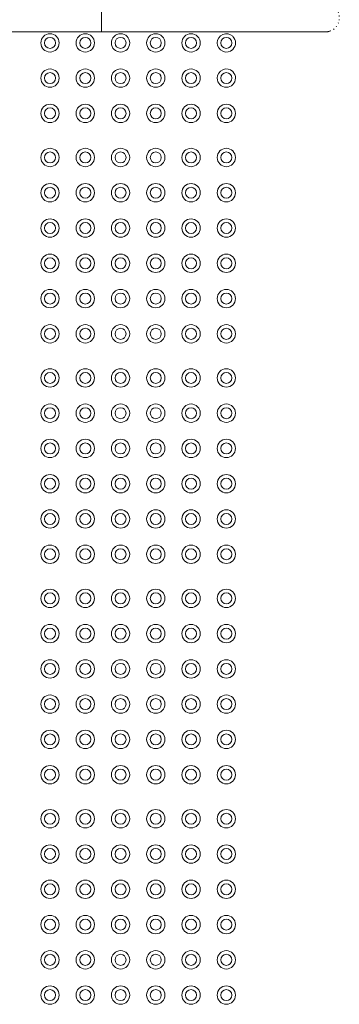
# Model space of a CAD drawing. Header units: metres. Extents: x 2.5 to 42.1, y -73.7 to -48.4.
# Tile 28 of 256: x 9.838 to 10.273, y -63.321 to -61.981. Entities that reach past the tile are written whole.
import ezdxf

# ---------------------------------------------------------------- set-up
doc = ezdxf.new("R2010")
doc.units = ezdxf.units.M
for name, color, linetype, lineweight in [('A-GENM', 7, 'Continuous', 18), ('Balaústres', 7, 'Continuous', 18), ('Corrimão', 7, 'Continuous', 18), ('Guarda-corpos', 7, 'Continuous', 18)]:
    doc.layers.add(name, color=color, linetype=linetype, lineweight=lineweight)

# ---------------------------------------------------------------- blocks, each defined once
blk = doc.blocks.new('Guarda-corpo - 1_-6163817-TÉRREO _0_32m')
at = {"layer": 'Balaústres', "color": 253, "true_color": 0xaaaaaa}
for p, q in [((-0.0076, 0.3223), (-0.0069, 0.3226)), ((0.0023, 0.3237), (0.003, 0.3236)), ((0.0067, 0.3226), (0.0074, 0.3223)), ((-0.0153, 0.3162), (-0.0148, 0.3168)), ((0.0114, 0.3201), (0.012, 0.3196)), ((-0.0191, 0.2032), (-0.0191, 0)), ((0.019, 0), (0.019, 0.2032))]:
    blk.add_line(p, q, dxfattribs=at)
at = {"layer": 'Balaústres', "color": 253, "true_color": 0xaaaaaa, "flags": 128}
for points in [[(-0.0032, 0.3236), (-0.0025, 0.3237), (-0.0017, 0.3238)], [(-0.0191, 0.3048), (-0.019, 0.3056), (-0.019, 0.3063), (-0.0189, 0.3071), (-0.0188, 0.3078), (-0.0187, 0.3086), (-0.0185, 0.3093), (-0.0183, 0.3101), (-0.0181, 0.3108), (-0.0178, 0.3115), (-0.0175, 0.3122), (-0.0172, 0.3129)], [(-0.0121, 0.3195), (-0.0115, 0.32), (-0.0109, 0.3204)], [(0.0147, 0.3169), (0.0152, 0.3163), (0.0156, 0.3157)], [(0.0175, 0.3124), (0.0178, 0.3117), (0.018, 0.311), (0.0183, 0.3103), (0.0185, 0.3095), (0.0186, 0.3088), (0.0188, 0.308), (0.0189, 0.3073), (0.019, 0.3065), (0.019, 0.3058), (0.019, 0.305), (0.019, 0.3048)], [(-0.0191, 0.3048), (-0.0191, 0.3047), (-0.0191, 0.3045), (-0.0191, 0.3041), (-0.0191, 0.3035), (-0.0191, 0.3028), (-0.0191, 0.3019), (-0.0191, 0.3008), (-0.0191, 0.2996), (-0.0191, 0.2983), (-0.0191, 0.2968), (-0.0191, 0.2951), (-0.0191, 0.2933), (-0.0191, 0.2914), (-0.0191, 0.2893), (-0.0191, 0.2871), (-0.0191, 0.2847), (-0.0191, 0.2822), (-0.0191, 0.2796), (-0.0191, 0.2768), (-0.0191, 0.274), (-0.0191, 0.271), (-0.0191, 0.2679), (-0.0191, 0.2648), (-0.0191, 0.2615), (-0.0191, 0.2581), (-0.0191, 0.2546), (-0.0191, 0.2511), (-0.0191, 0.2475), (-0.0191, 0.2438), (-0.0191, 0.24), (-0.0191, 0.2362), (-0.0191, 0.2323), (-0.0191, 0.2284), (-0.0191, 0.2245), (-0.0191, 0.2205), (-0.0191, 0.2165), (-0.0191, 0.2124), (-0.0191, 0.2084), (-0.0191, 0.2043), (-0.0191, 0.2032)], [(-0.0191, 0.2928), (-0.0191, 0.2947), (-0.0191, 0.2963), (-0.0191, 0.2979), (-0.0191, 0.2993), (-0.0191, 0.3005), (-0.0191, 0.3016), (-0.0191, 0.3026), (-0.0191, 0.3033), (-0.0191, 0.3039), (-0.0191, 0.3044), (-0.0191, 0.3047), (-0.0191, 0.3048), (-0.0191, 0.3048)], [(0.019, 0.2032), (0.019, 0.2073), (0.019, 0.2113), (0.019, 0.2154), (0.019, 0.2194), (0.019, 0.2234), (0.019, 0.2274), (0.019, 0.2313), (0.019, 0.2352), (0.019, 0.239), (0.019, 0.2428), (0.019, 0.2465), (0.019, 0.2501), (0.019, 0.2537), (0.019, 0.2572), (0.019, 0.2606), (0.019, 0.2639), (0.019, 0.2671), (0.019, 0.2702), (0.019, 0.2732), (0.019, 0.2761), (0.019, 0.2789), (0.019, 0.2815), (0.019, 0.284), (0.019, 0.2864), (0.019, 0.2887), (0.019, 0.2908), (0.019, 0.2928), (0.019, 0.2947), (0.019, 0.2963), (0.019, 0.2979), (0.019, 0.2993), (0.019, 0.3005), (0.019, 0.3016), (0.019, 0.3026), (0.019, 0.3033), (0.019, 0.3039), (0.019, 0.3044), (0.019, 0.3047), (0.019, 0.3048), (0.019, 0.3048)], [(0.019, 0.3048), (0.019, 0.3047), (0.019, 0.3045), (0.019, 0.3041), (0.019, 0.3035), (0.019, 0.3028), (0.019, 0.3019), (0.019, 0.3008), (0.019, 0.2996), (0.019, 0.2983), (0.019, 0.2968), (0.019, 0.2951), (0.019, 0.2933)], [(0.019, 0.2812), (0.019, 0.2796), (0.019, 0.2768), (0.019, 0.274), (0.019, 0.271), (0.019, 0.2679), (0.019, 0.2648), (0.019, 0.2615), (0.019, 0.2581), (0.019, 0.2546), (0.019, 0.2511), (0.019, 0.2475), (0.019, 0.2438), (0.019, 0.24), (0.019, 0.2362), (0.019, 0.2323), (0.019, 0.2284), (0.019, 0.2245), (0.019, 0.2205), (0.019, 0.2165), (0.019, 0.2124), (0.019, 0.2084), (0.019, 0.2043), (0.019, 0.2032)], [(-0.0191, 0.2032), (-0.0191, 0.2073), (-0.0191, 0.2113), (-0.0191, 0.2154), (-0.0191, 0.2194), (-0.0191, 0.2234), (-0.0191, 0.2274), (-0.0191, 0.2313), (-0.0191, 0.2352), (-0.0191, 0.239), (-0.0191, 0.2428), (-0.0191, 0.2465), (-0.0191, 0.2501), (-0.0191, 0.2525)]]:
    blk.add_lwpolyline(points, dxfattribs=at)
blk = doc.blocks.new('Guarda-corpo - Guarda-corpo-7190263-TÉRREO _0_32m')
at = {"layer": 'Corrimão', "color": 253, "true_color": 0xaaaaaa}
for p, q in [((9.949, -61.9594), (9.949, -61.9975)), ((9.949, -61.9975), (9.3265, -61.9975))]:
    blk.add_line(p, q, dxfattribs=at)
at = {"rotation": 270}
blk.add_blockref('Guarda-corpo - 1_-6163817-TÉRREO _0_32m', (9.949, -61.9784), dxfattribs=at)
blk = doc.blocks.new('_ARQPWR_ACS Piso tátil de alerta - 30 cm Inox-V39-TÉRREO _0_32m')
at = {"layer": 'A-GENM', "color": 253, "true_color": 0xaaaaaa}
for centre, radius, start, end in [((-0.12, 0.12), 0.0125, 0, 180), ((-0.12, 0.12), 0.0075, 360, 180), ((-0.072, 0.12), 0.0125, 0, 180), ((-0.072, 0.12), 0.0075, 360, 180), ((-0.024, 0.12), 0.0125, 0, 180), ((-0.024, 0.12), 0.0075, 360, 180), ((0.024, 0.12), 0.0125, 0, 180), ((0.024, 0.12), 0.0075, 360, 180), ((0.072, 0.12), 0.0125, 0, 180), ((0.072, 0.12), 0.0075, 360, 180), ((0.12, 0.12), 0.0125, 0, 180), ((0.12, 0.12), 0.0075, 360, 180), ((-0.12, 0.12), 0.0125, 180, 360), ((-0.12, 0.12), 0.0075, 180, 360), ((-0.072, 0.12), 0.0125, 180, 360), ((-0.072, 0.12), 0.0075, 180, 360), ((-0.024, 0.12), 0.0125, 180, 360), ((-0.024, 0.12), 0.0075, 180, 360), ((0.024, 0.12), 0.0125, 180, 360), ((0.024, 0.12), 0.0075, 180, 360), ((0.072, 0.12), 0.0125, 180, 360), ((0.072, 0.12), 0.0075, 180, 360), ((0.12, 0.12), 0.0125, 180, 360), ((0.12, 0.12), 0.0075, 180, 360), ((-0.12, 0.072), 0.0125, 0, 180), ((-0.072, 0.072), 0.0125, 0, 180), ((-0.024, 0.072), 0.0125, 0, 180), ((0.024, 0.072), 0.0125, 0, 180), ((0.072, 0.072), 0.0125, 0, 180), ((0.12, 0.072), 0.0125, 0, 180), ((-0.12, 0.072), 0.0125, 180, 360), ((-0.12, 0.072), 0.0075, 360, 180), ((-0.12, 0.072), 0.0075, 180, 360), ((-0.072, 0.072), 0.0125, 180, 360), ((-0.072, 0.072), 0.0075, 360, 180), ((-0.072, 0.072), 0.0075, 180, 360), ((-0.024, 0.072), 0.0125, 180, 360), ((-0.024, 0.072), 0.0075, 360, 180), ((-0.024, 0.072), 0.0075, 180, 360), ((0.024, 0.072), 0.0125, 180, 360), ((0.024, 0.072), 0.0075, 360, 180), ((0.024, 0.072), 0.0075, 180, 360), ((0.072, 0.072), 0.0125, 180, 360), ((0.072, 0.072), 0.0075, 360, 180), ((0.072, 0.072), 0.0075, 180, 360), ((0.12, 0.072), 0.0125, 180, 360), ((0.12, 0.072), 0.0075, 360, 180), ((0.12, 0.072), 0.0075, 180, 360), ((-0.12, 0.024), 0.0125, 25.7104, 154.2896), ((-0.12, 0.024), 0.0075, 46.6499, 133.3501), ((-0.072, 0.024), 0.0125, 25.7104, 154.2896), ((-0.072, 0.024), 0.0075, 46.6499, 133.3501), ((-0.024, 0.024), 0.0125, 25.2985, 154.3397), ((-0.024, 0.024), 0.0075, 46.0859, 133.6239), ((0.024, 0.024), 0.0125, 25.7104, 154.2896), ((0.024, 0.024), 0.0075, 46.6499, 133.3501), ((0.072, 0.024), 0.0125, 25.7104, 154.2896), ((0.072, 0.024), 0.0075, 46.6499, 133.3501), ((0.12, 0.024), 0.0125, 45.702, 154.2896), ((0.12, 0.024), 0.0075, 46.6499, 133.3501), ((0.12, 0.024), 0.0125, 25.7104, 45), ((-0.12, -0.024), 0.0125, 0, 180), ((-0.072, -0.024), 0.0125, 0, 180), ((-0.024, -0.024), 0.0125, 0, 180), ((0.024, -0.024), 0.0125, 0, 180), ((0.072, -0.024), 0.0125, 0, 180), ((0.12, -0.024), 0.0125, 45.702, 180), ((-0.12, -0.024), 0.0125, 180, 360), ((-0.12, -0.024), 0.0075, 360, 180), ((-0.12, -0.024), 0.0075, 180, 360), ((-0.072, -0.024), 0.0125, 180, 360), ((-0.072, -0.024), 0.0075, 360, 180), ((-0.072, -0.024), 0.0075, 180, 360), ((-0.024, -0.024), 0.0125, 180, 360), ((-0.024, -0.024), 0.0075, 360, 180), ((-0.024, -0.024), 0.0075, 180, 360), ((0.024, -0.024), 0.0125, 180, 360), ((0.024, -0.024), 0.0075, 360, 180), ((0.024, -0.024), 0.0075, 180, 360), ((0.072, -0.024), 0.0125, 180, 360), ((0.072, -0.024), 0.0075, 360, 180), ((0.072, -0.024), 0.0075, 180, 360), ((0.12, -0.024), 0.0125, 180, 314.298), ((0.12, -0.024), 0.0075, 360, 180), ((0.12, -0.024), 0.0075, 180, 360), ((0.12, -0.024), 0.0125, 0, 45), ((0.12, -0.024), 0.0125, 315, 360), ((-0.12, -0.072), 0.0125, 0, 180), ((-0.12, -0.072), 0.0075, 360, 180), ((-0.072, -0.072), 0.0125, 0, 180), ((-0.072, -0.072), 0.0075, 360, 180), ((-0.024, -0.072), 0.0125, 0, 180), ((-0.024, -0.072), 0.0075, 360, 180), ((0.024, -0.072), 0.0125, 0, 180), ((0.024, -0.072), 0.0075, 360, 180), ((0.072, -0.072), 0.0125, 0, 180), ((0.072, -0.072), 0.0075, 360, 180), ((0.12, -0.072), 0.0125, 45.702, 180), ((0.12, -0.072), 0.0075, 360, 180), ((0.12, -0.072), 0.0125, 0, 45), ((-0.12, -0.072), 0.0125, 180, 360), ((-0.12, -0.072), 0.0075, 180, 360), ((-0.072, -0.072), 0.0125, 180, 360), ((-0.072, -0.072), 0.0075, 180, 360), ((-0.024, -0.072), 0.0125, 180, 360), ((-0.024, -0.072), 0.0075, 180, 360), ((0.024, -0.072), 0.0125, 180, 360), ((0.024, -0.072), 0.0075, 180, 360), ((0.072, -0.072), 0.0125, 180, 360), ((0.072, -0.072), 0.0075, 180, 360), ((0.12, -0.072), 0.0125, 180, 360), ((0.12, -0.072), 0.0075, 180, 360), ((-0.12, -0.12), 0.0125, 0, 180), ((-0.12, -0.12), 0.0125, 180, 360), ((-0.12, -0.12), 0.0075, 360, 180), ((-0.12, -0.12), 0.0075, 180, 360), ((-0.072, -0.12), 0.0125, 0, 180), ((-0.072, -0.12), 0.0125, 180, 360), ((-0.072, -0.12), 0.0075, 360, 180), ((-0.072, -0.12), 0.0075, 180, 360), ((-0.024, -0.12), 0.0125, 0, 180), ((-0.024, -0.12), 0.0125, 180, 360), ((-0.024, -0.12), 0.0075, 360, 180), ((-0.024, -0.12), 0.0075, 180, 360), ((0.024, -0.12), 0.0125, 0, 180), ((0.024, -0.12), 0.0125, 180, 360), ((0.024, -0.12), 0.0075, 360, 180), ((0.024, -0.12), 0.0075, 180, 360), ((0.072, -0.12), 0.0125, 0, 180), ((0.072, -0.12), 0.0125, 180, 360), ((0.072, -0.12), 0.0075, 360, 180), ((0.072, -0.12), 0.0075, 180, 360), ((0.12, -0.12), 0.0125, 0, 180), ((0.12, -0.12), 0.0125, 180, 360), ((0.12, -0.12), 0.0075, 360, 180), ((0.12, -0.12), 0.0075, 180, 360)]:
    blk.add_arc(centre, radius, start, end, dxfattribs=at)
blk = doc.blocks.new('_ARQPWR_ACS Piso tátil de alerta - 30 cm Inox-7195133-TÉRREO _0_32m')
at = {"layer": 'A-GENM', "color": 253, "true_color": 0xaaaaaa}
for centre, radius, start, end in [((-0.12, 0.12), 0.0125, 0, 180), ((-0.12, 0.12), 0.0075, 360, 180), ((-0.072, 0.12), 0.0125, 0, 180), ((-0.072, 0.12), 0.0075, 360, 180), ((-0.024, 0.12), 0.0125, 0, 180), ((-0.024, 0.12), 0.0075, 360, 180), ((0.024, 0.12), 0.0125, 0, 180), ((0.024, 0.12), 0.0075, 360, 180), ((0.072, 0.12), 0.0125, 0, 180), ((0.072, 0.12), 0.0075, 360, 180), ((0.12, 0.12), 0.0125, 0, 180), ((0.12, 0.12), 0.0075, 360, 180), ((-0.12, 0.12), 0.0125, 180, 360), ((-0.12, 0.12), 0.0075, 180, 360), ((-0.072, 0.12), 0.0125, 180, 360), ((-0.072, 0.12), 0.0075, 180, 360), ((-0.024, 0.12), 0.0125, 180, 360), ((-0.024, 0.12), 0.0075, 180, 360), ((0.024, 0.12), 0.0125, 180, 360), ((0.024, 0.12), 0.0075, 180, 360), ((0.072, 0.12), 0.0125, 180, 360), ((0.072, 0.12), 0.0075, 180, 360), ((0.12, 0.12), 0.0125, 180, 360), ((0.12, 0.12), 0.0075, 180, 360), ((-0.12, 0.072), 0.0125, 0, 180), ((-0.072, 0.072), 0.0125, 0, 180), ((-0.024, 0.072), 0.0125, 0, 180), ((0.024, 0.072), 0.0125, 0, 180), ((0.072, 0.072), 0.0125, 0, 180), ((0.12, 0.072), 0.0125, 0, 180), ((-0.12, 0.072), 0.0125, 180, 360), ((-0.12, 0.072), 0.0075, 360, 180), ((-0.12, 0.072), 0.0075, 180, 360), ((-0.072, 0.072), 0.0125, 180, 360), ((-0.072, 0.072), 0.0075, 360, 180), ((-0.072, 0.072), 0.0075, 180, 360), ((-0.024, 0.072), 0.0125, 180, 360), ((-0.024, 0.072), 0.0075, 360, 180), ((-0.024, 0.072), 0.0075, 180, 360), ((0.024, 0.072), 0.0125, 180, 360), ((0.024, 0.072), 0.0075, 360, 180), ((0.024, 0.072), 0.0075, 180, 360), ((0.072, 0.072), 0.0125, 180, 360), ((0.072, 0.072), 0.0075, 360, 180), ((0.072, 0.072), 0.0075, 180, 360), ((0.12, 0.072), 0.0125, 180, 360), ((0.12, 0.072), 0.0075, 360, 180), ((0.12, 0.072), 0.0075, 180, 360), ((-0.12, 0.024), 0.0125, 0, 180), ((-0.12, 0.024), 0.0075, 360, 180), ((-0.072, 0.024), 0.0125, 0, 180), ((-0.072, 0.024), 0.0075, 360, 180), ((-0.024, 0.024), 0.0125, 0, 180), ((-0.024, 0.024), 0.0075, 360, 180), ((0.024, 0.024), 0.0125, 0, 180), ((0.024, 0.024), 0.0075, 360, 180), ((0.072, 0.024), 0.0125, 0, 180), ((0.072, 0.024), 0.0075, 360, 180), ((0.12, 0.024), 0.0125, 0, 180), ((0.12, 0.024), 0.0075, 360, 180), ((-0.12, 0.024), 0.0125, 180, 360), ((-0.12, 0.024), 0.0075, 180, 360), ((-0.072, 0.024), 0.0125, 180, 360), ((-0.072, 0.024), 0.0075, 180, 360), ((-0.024, 0.024), 0.0125, 180, 360), ((-0.024, 0.024), 0.0075, 180, 360), ((0.024, 0.024), 0.0125, 180, 360), ((0.024, 0.024), 0.0075, 180, 360), ((0.072, 0.024), 0.0125, 180, 360), ((0.072, 0.024), 0.0075, 180, 360), ((0.12, 0.024), 0.0125, 180, 360), ((0.12, 0.024), 0.0075, 180, 360), ((-0.12, -0.024), 0.0125, 0, 180), ((-0.072, -0.024), 0.0125, 0, 180), ((-0.024, -0.024), 0.0125, 0, 180), ((0.024, -0.024), 0.0125, 0, 180), ((0.072, -0.024), 0.0125, 0, 180), ((0.12, -0.024), 0.0125, 0, 180), ((-0.12, -0.024), 0.0125, 180, 360), ((-0.12, -0.024), 0.0075, 360, 180), ((-0.12, -0.024), 0.0075, 180, 360), ((-0.072, -0.024), 0.0125, 180, 360), ((-0.072, -0.024), 0.0075, 360, 180), ((-0.072, -0.024), 0.0075, 180, 360), ((-0.024, -0.024), 0.0125, 180, 360), ((-0.024, -0.024), 0.0075, 360, 180), ((-0.024, -0.024), 0.0075, 180, 360), ((0.024, -0.024), 0.0125, 180, 360), ((0.024, -0.024), 0.0075, 360, 180), ((0.024, -0.024), 0.0075, 180, 360), ((0.072, -0.024), 0.0125, 180, 360), ((0.072, -0.024), 0.0075, 360, 180), ((0.072, -0.024), 0.0075, 180, 360), ((0.12, -0.024), 0.0125, 180, 360), ((0.12, -0.024), 0.0075, 360, 180), ((0.12, -0.024), 0.0075, 180, 360), ((-0.12, -0.072), 0.0125, 0, 180), ((-0.12, -0.072), 0.0075, 360, 180), ((-0.072, -0.072), 0.0125, 0, 180), ((-0.072, -0.072), 0.0075, 360, 180), ((-0.024, -0.072), 0.0125, 0, 180), ((-0.024, -0.072), 0.0075, 360, 180), ((0.024, -0.072), 0.0125, 0, 180), ((0.024, -0.072), 0.0075, 360, 180), ((0.072, -0.072), 0.0125, 0, 180), ((0.072, -0.072), 0.0075, 360, 180), ((0.12, -0.072), 0.0125, 0, 180), ((0.12, -0.072), 0.0075, 360, 180), ((-0.12, -0.072), 0.0125, 180, 360), ((-0.12, -0.072), 0.0075, 180, 360), ((-0.072, -0.072), 0.0125, 180, 360), ((-0.072, -0.072), 0.0075, 180, 360), ((-0.024, -0.072), 0.0125, 180, 360), ((-0.024, -0.072), 0.0075, 180, 360), ((0.024, -0.072), 0.0125, 180, 360), ((0.024, -0.072), 0.0075, 180, 360), ((0.072, -0.072), 0.0125, 180, 360), ((0.072, -0.072), 0.0075, 180, 360), ((0.12, -0.072), 0.0125, 180, 360), ((0.12, -0.072), 0.0075, 180, 360), ((-0.12, -0.12), 0.0125, 0, 180), ((-0.12, -0.12), 0.0125, 180, 360), ((-0.12, -0.12), 0.0075, 360, 180), ((-0.12, -0.12), 0.0075, 180, 360), ((-0.072, -0.12), 0.0125, 0, 180), ((-0.072, -0.12), 0.0125, 180, 360), ((-0.072, -0.12), 0.0075, 360, 180), ((-0.072, -0.12), 0.0075, 180, 360), ((-0.024, -0.12), 0.0125, 0, 180), ((-0.024, -0.12), 0.0125, 180, 360), ((-0.024, -0.12), 0.0075, 360, 180), ((-0.024, -0.12), 0.0075, 180, 360), ((0.024, -0.12), 0.0125, 0, 180), ((0.024, -0.12), 0.0125, 180, 360), ((0.024, -0.12), 0.0075, 360, 180), ((0.024, -0.12), 0.0075, 180, 360), ((0.072, -0.12), 0.0125, 0, 180), ((0.072, -0.12), 0.0125, 180, 360), ((0.072, -0.12), 0.0075, 360, 180), ((0.072, -0.12), 0.0075, 180, 360), ((0.12, -0.12), 0.0125, 0, 180), ((0.12, -0.12), 0.0125, 180, 360), ((0.12, -0.12), 0.0075, 360, 180), ((0.12, -0.12), 0.0075, 180, 360)]:
    blk.add_arc(centre, radius, start, end, dxfattribs=at)
blk = doc.blocks.new('4 GRE - ESCOLA DE CINEMA E AUDIOVISUAL CINE REX R07_rvt-1-TÉRREO _0_32m')
at = {"layer": 'A-GENM', "color": 253, "lineweight": 18, "true_color": 0xaaaaaa}
for name, p in [('_ARQPWR_ACS Piso tátil de alerta - 30 cm Inox-V39-TÉRREO _0_32m', (9.999, -61.9884)), ('_ARQPWR_ACS Piso tátil de alerta - 30 cm Inox-7195133-TÉRREO _0_32m', (9.999, -62.2884)), ('_ARQPWR_ACS Piso tátil de alerta - 30 cm Inox-7195133-TÉRREO _0_32m', (9.999, -62.5884)), ('_ARQPWR_ACS Piso tátil de alerta - 30 cm Inox-7195133-TÉRREO _0_32m', (9.999, -62.8884)), ('_ARQPWR_ACS Piso tátil de alerta - 30 cm Inox-7195133-TÉRREO _0_32m', (9.999, -63.1884))]:
    blk.add_blockref(name, p, dxfattribs=at)
at = {"layer": 'Guarda-corpos', "color": 253, "lineweight": 18, "true_color": 0xaaaaaa}
blk.add_blockref('Guarda-corpo - Guarda-corpo-7190263-TÉRREO _0_32m', (0, 0), dxfattribs=at)

msp = doc.modelspace()

# ---------------------------------------------------------------- block references
at = {"lineweight": 5}
msp.add_blockref('4 GRE - ESCOLA DE CINEMA E AUDIOVISUAL CINE REX R07_rvt-1-TÉRREO _0_32m', (0, 0), dxfattribs=at)

doc.saveas('drawing.dxf')
